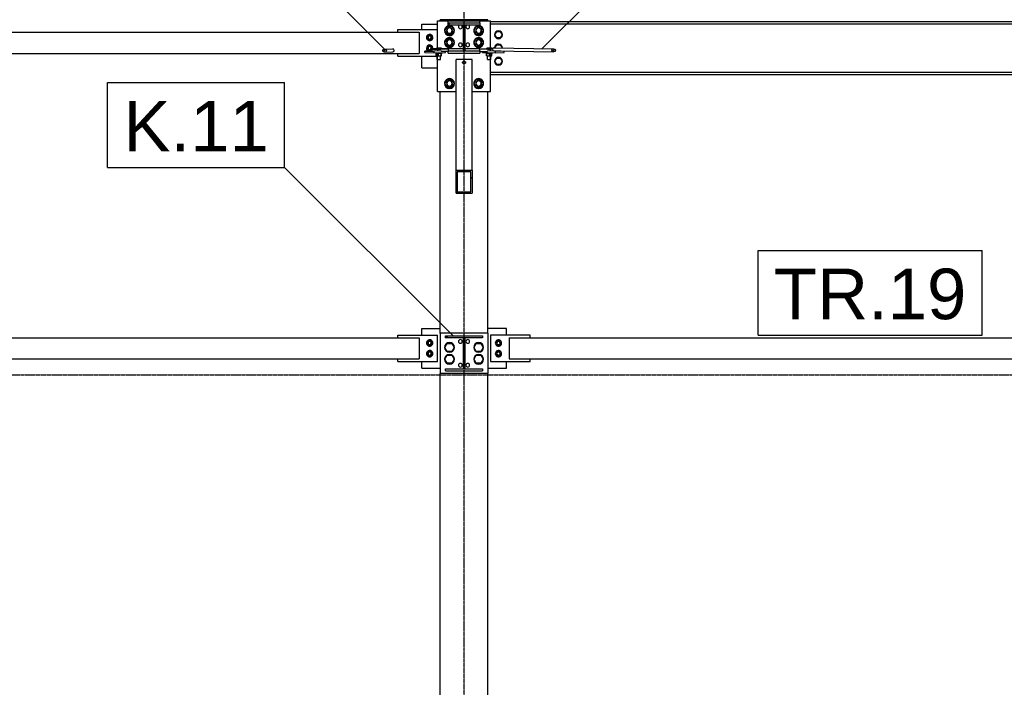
# Model space of a CAD drawing. Header units: millimetres. Extents: x -19654 to 22346, y -14260 to 15440.
# Tile 5 of 22: x -12050 to -8332, y 1970 to 4492. Entities that reach past the tile are written whole.
import ezdxf

# ---------------------------------------------------------------- set-up
doc = ezdxf.new("R2010")
doc.units = ezdxf.units.MM
doc.linetypes.add('DXK_LINE_DOT3', pattern=[5.9187, 2.979, -0.9799, 0.9799, -0.9799])
for name, color, linetype in [('TS_INNE_OBIEKTY', 7, 'Continuous'), ('TS_LINIE_WIDOCZNE', 7, 'Continuous'), ('TS_OPISY', 7, 'Continuous'), ('TS_OPISY_LINIE', 7, 'Continuous'), ('TS_OPISY_RAMKA', 7, 'Continuous'), ('TS_WYPELNIENIE', 7, 'Continuous')]:
    doc.layers.add(name, color=color, linetype=linetype)
doc.styles.add('Arial', font='ARIAL.TTF', dxfattribs={"height": 0.2})

# ---------------------------------------------------------------- blocks, each defined once
blk = doc.blocks.new('Bolt-305655477-2335 - 1303')
at = {"layer": 'TS_INNE_OBIEKTY', "color": 1, "linetype": 'Continuous'}
for p, q in [((-10478.6, 4365.6), (-10478.6, 4367)), ((-10478.6, 4365.6), (-10477.8, 4365.5)), ((-10477.8, 4365.5), (-10474.1, 4365.4)), ((-10476.9, 4355.5), (-10476.9, 4365.5)), ((-10476.9, 4355.5), (-10468.2, 4355.4)), ((-10476.3, 4384), (-10475, 4384.2)), ((-10476.3, 4380.3), (-10476.3, 4384)), ((-10468.1, 4383.9), (-10476.3, 4384)), ((-10475, 4384.2), (-10465.4, 4384.2)), ((-10474.1, 4365.4), (-10468.3, 4365.4)), ((-10472.8, 4341.6), (-10472.7, 4355.5)), ((-10468.3, 4365.4), (-10462.2, 4365.4)), ((-10468.2, 4355.4), (-10468.2, 4365.4)), ((-10468.2, 4355.4), (-10458.1, 4355.5)), ((-10458.5, 4384), (-10468.1, 4383.9)), ((-10468.1, 4380.2), (-10468.1, 4383.9)), ((-10465.4, 4384.2), (-10457.1, 4384.1)), ((-10462.2, 4365.4), (-10457.2, 4365.4)), ((-10460.9, 4341.6), (-10460.8, 4355.4)), ((-10457.1, 4384.1), (-10458.5, 4384)), ((-10458.5, 4380.2), (-10458.5, 4384)), ((-10458.1, 4355.5), (-10458, 4365.4)), ((-10458.1, 4355.5), (-10456.6, 4355.6)), ((-10457.2, 4365.4), (-10454.9, 4365.5)), ((-10457.1, 4380.4), (-10457.1, 4384.1)), ((-10456.6, 4355.6), (-10456.6, 4365.5)), ((-10454.9, 4365.5), (-10454.8, 4367.6)), ((-10472.8, 4341.6), (-10472.3, 4341.6)), ((-10472.3, 4341.6), (-10470.5, 4341.5)), ((-10470.5, 4341.5), (-10467.6, 4341.5)), ((-10467.6, 4341.5), (-10464.5, 4341.5)), ((-10464.5, 4341.5), (-10462, 4341.5)), ((-10462, 4341.5), (-10460.9, 4341.6))]:
    blk.add_line(p, q, dxfattribs=at)
blk = doc.blocks.new('GridLine-305655477-2470 - 1303')
at = {"layer": 'TS_INNE_OBIEKTY', "color": 4, "linetype": 'DXK_LINE_DOT3'}
blk.add_line((-16331.7, 3150), (18196.3, 3150), dxfattribs=at)
blk = doc.blocks.new('Part-305655477-2303 - 1303')
at = {"layer": 'TS_LINIE_WIDOCZNE', "color": 1, "linetype": 'Continuous'}
for p, q in [((-10311.7, 4381.5), (-10263.7, 4381.5)), ((-10311.7, 4379.9), (-10311.7, 4381.5)), ((-10271.7, 4379.9), (-10311.7, 4379.9)), ((-10311.7, 4371.9), (-10283.5, 4371.9)), ((-10264.2, 4380), (-10271.7, 4379.9)), ((-10271.7, 4373.7), (-10271.7, 4379.9))]:
    blk.add_line(p, q, dxfattribs=at)
blk = doc.blocks.new('Part-305655477-1545 - 1303')
at = {"layer": 'TS_WYPELNIENIE', "linetype": 'Continuous'}
h = blk.add_hatch(dxfattribs=at)
h.set_pattern_fill('', color=256, scale=70, style=0, pattern_type=0)
h.set_pattern_definition([(45, (-10441.7, 3289.5), (-157.15, 157.15), [])])
h.paths.add_polyline_path([(-10441.7, 3298), (-10441.7, 3289.5), (-10374.4, 3289.5), (-10374.4, 3173.5), (-10441.7, 3173.5), (-10441.7, 3165), (-10301.7, 3165), (-10301.7, 3173.5), (-10368.9, 3173.5), (-10368.9, 3289.5), (-10301.7, 3289.5), (-10301.7, 3298)])
at = {"layer": 'TS_INNE_OBIEKTY', "color": 1, "linetype": 'Continuous'}
for p, q in [((-10441.7, 3298), (-10301.7, 3298)), ((-10441.7, 3289.5), (-10441.7, 3298)), ((-10374.4, 3289.5), (-10441.7, 3289.5)), ((-10374.4, 3173.5), (-10374.4, 3289.5)), ((-10301.7, 3289.5), (-10368.9, 3289.5)), ((-10368.9, 3289.5), (-10368.9, 3173.5)), ((-10301.7, 3298), (-10301.7, 3289.5)), ((-10441.7, 3165), (-10441.7, 3173.5)), ((-10441.7, 3173.5), (-10374.4, 3173.5)), ((-10441.7, 3165), (-10301.7, 3165)), ((-10368.9, 3173.5), (-10301.7, 3173.5)), ((-10301.7, 3173.5), (-10301.7, 3165))]:
    blk.add_line(p, q, dxfattribs=at)
blk = doc.blocks.new('Part-305655477-1474 - 1303')
at = {"layer": 'TS_LINIE_WIDOCZNE', "color": 1, "linetype": 'Continuous'}
for p, q in [((-10461.7, 3308), (-10461.7, 4220.5)), ((-10281.7, 3308), (-10281.7, 4220.5)), ((-10461.7, -350), (-10461.7, 3155)), ((-10281.7, -350), (-10281.7, 3155))]:
    blk.add_line(p, q, dxfattribs=at)
blk = doc.blocks.new('Part-305655477-1603 - 1303')
at = {"layer": 'TS_LINIE_WIDOCZNE', "color": 1, "linetype": 'Continuous'}
for p, q in [((-10201.7, 3290.5), (-10201.7, 3210.5)), ((-10201.7, 3290.5), (-5881.7, 3290.5)), ((-10201.7, 3210.5), (-5881.7, 3210.5))]:
    blk.add_line(p, q, dxfattribs=at)
blk = doc.blocks.new('Bolt-305655477-1837 - 1303')
at = {"layer": 'TS_INNE_OBIEKTY', "color": 1, "linetype": 'Continuous'}
for centre, start, end in [((-10385.7, 3186.5), 0, 180), ((-10385.7, 3186.5), 0, 180), ((-10385.7, 3186.5), 180, 0), ((-10385.7, 3186.5), 180, 0), ((-10357.7, 3186.5), 0, 180), ((-10357.7, 3186.5), 0, 180), ((-10357.7, 3186.5), 180, 0), ((-10357.7, 3186.5), 180, 0)]:
    blk.add_arc(centre, 7, start, end, dxfattribs=at)
blk = doc.blocks.new('Part-305655477-1830 - 1303')
at = {"layer": 'TS_LINIE_WIDOCZNE', "color": 1, "linetype": 'Continuous'}
for p, q in [((-10461.7, 4491.7), (-10281.7, 4491.7)), ((-10461.7, 4487.5), (-10461.7, 4491.7)), ((-10281.7, 4491.7), (-10281.7, 4491.4)), ((-10461.7, 4161.7), (-10461.7, 4220.5))]:
    blk.add_line(p, q, dxfattribs=at)
blk = doc.blocks.new('Part-305655477-1647 - 1303')
at = {"layer": 'TS_WYPELNIENIE', "linetype": 'Continuous'}
h = blk.add_hatch(dxfattribs=at)
h.set_pattern_fill('', color=256, scale=70, style=0, pattern_type=0)
h.set_pattern_definition([(45, (-10401.7, 3836.3), (-157.15, 157.15), [])])
h.paths.add_polyline_path([(-10401.7, 3923.2), (-10401.7, 3836.3), (-10341.7, 3836.3), (-10341.7, 3923.2)])
h.paths.add_polyline_path([(-10345.7, 3842.1), (-10397.7, 3842.1), (-10397.7, 3917.4), (-10345.7, 3917.4)])
at = {"layer": 'TS_INNE_OBIEKTY', "color": 1, "linetype": 'Continuous'}
for p, q in [((-10401.7, 3836.3), (-10401.7, 3923.2)), ((-10401.7, 3923.2), (-10341.7, 3923.2)), ((-10397.7, 3917.4), (-10397.7, 3842.1)), ((-10345.7, 3917.4), (-10397.7, 3917.4)), ((-10345.7, 3842.1), (-10345.7, 3917.4)), ((-10341.7, 3923.2), (-10341.7, 3836.3)), ((-10401.7, 3836.3), (-10341.7, 3836.3)), ((-10397.7, 3842.1), (-10345.7, 3842.1))]:
    blk.add_line(p, q, dxfattribs=at)
at = {"layer": 'TS_LINIE_WIDOCZNE', "color": 1, "linetype": 'Continuous'}
for p, q in [((-10401.7, 3923.2), (-10401.7, 4341.2)), ((-10341.7, 4341.2), (-10401.7, 4341.2)), ((-10341.7, 3923.2), (-10341.7, 4341.2))]:
    blk.add_line(p, q, dxfattribs=at)
blk = doc.blocks.new('Part-305655477-1605 - 1303')
at = {"layer": 'TS_LINIE_WIDOCZNE', "color": 1, "linetype": 'Continuous'}
for p, q in [((-10271.7, 4484.7), (-7011.2, 4484.7)), ((-10271.7, 4476.2), (-5811.7, 4476.2)), ((-10271.7, 4293.2), (-5811.7, 4293.2)), ((-10271.7, 4284.7), (-5811.7, 4284.7))]:
    blk.add_line(p, q, dxfattribs=at)
blk = doc.blocks.new('Part-305655477-1544 - 1303')
at = {"layer": 'TS_WYPELNIENIE', "linetype": 'Continuous'}
h = blk.add_hatch(dxfattribs=at)
h.set_pattern_fill('', color=256, scale=70, style=0, pattern_type=0)
h.set_pattern_definition([(45, (-10431.7, 4471.51), (-157.15, 157.15), [])])
h.paths.add_polyline_path([(-10431.7, 4479.5), (-10431.7, 4471.5), (-10374.2, 4471.5), (-10374.2, 4373.5), (-10431.7, 4373.5), (-10431.7, 4365.5), (-10311.7, 4365.5), (-10311.7, 4373.5), (-10369.2, 4373.5), (-10369.2, 4471.5), (-10311.7, 4471.5), (-10311.7, 4479.5)])
at = {"layer": 'TS_INNE_OBIEKTY', "color": 1, "linetype": 'Continuous'}
for p, q in [((-10431.7, 4479.5), (-10311.7, 4479.5)), ((-10431.7, 4471.5), (-10431.7, 4479.5)), ((-10374.2, 4471.5), (-10431.7, 4471.5)), ((-10374.2, 4373.5), (-10374.2, 4471.5)), ((-10311.7, 4471.5), (-10369.2, 4471.5)), ((-10369.2, 4471.5), (-10369.2, 4373.5)), ((-10311.7, 4479.5), (-10311.7, 4471.5)), ((-10431.7, 4365.5), (-10431.7, 4373.5)), ((-10431.7, 4373.5), (-10374.2, 4373.5)), ((-10431.7, 4365.5), (-10311.7, 4365.5)), ((-10369.2, 4373.5), (-10311.7, 4373.5)), ((-10311.7, 4373.5), (-10311.7, 4365.5))]:
    blk.add_line(p, q, dxfattribs=at)
at = {"layer": 'TS_LINIE_WIDOCZNE', "color": 1, "linetype": 'Continuous'}
for p, q in [((-10431.7, 4479.5), (-10431.7, 4487.5)), ((-10431.7, 4487.5), (-10311.7, 4487.5)), ((-10311.7, 4479.5), (-10311.7, 4487.5)), ((-10374.2, 4381.5), (-10431.7, 4381.5)), ((-10431.7, 4381.5), (-10431.7, 4373.5)), ((-10311.7, 4381.5), (-10369.2, 4381.5)), ((-10311.7, 4373.5), (-10311.7, 4381.5))]:
    blk.add_line(p, q, dxfattribs=at)
blk = doc.blocks.new('Part-305655477-1604 - 1303')
at = {"layer": 'TS_LINIE_WIDOCZNE', "color": 1, "linetype": 'Continuous'}
for p, q in [((-14158.7, 3290.5), (-14158.7, 3210.5)), ((-14158.7, 3290.5), (-10541.7, 3290.5)), ((-10541.7, 3290.5), (-10541.7, 3210.5)), ((-14158.7, 3210.5), (-10541.7, 3210.5))]:
    blk.add_line(p, q, dxfattribs=at)
blk = doc.blocks.new('Part-305655477-1606 - 1303')
at = {"layer": 'TS_LINIE_WIDOCZNE', "color": 1, "linetype": 'Continuous'}
for p, q in [((-14158.7, 4386.3), (-14158.7, 4444.2)), ((-14158.7, 4444.2), (-10541.7, 4444.2)), ((-10541.7, 4444.2), (-10541.7, 4364.2)), ((-14158.7, 4364.2), (-14158.7, 4374.3)), ((-14158.7, 4364.2), (-10541.7, 4364.2))]:
    blk.add_line(p, q, dxfattribs=at)
blk = doc.blocks.new('Part-305655477-2355 - 1303')
at = {"layer": 'TS_LINIE_WIDOCZNE', "color": 1, "linetype": 'Continuous'}
for p, q in [((-10301.6, 4367.9), (-10301.6, 4371.9)), ((-10301.6, 4367.9), (-10252.5, 4367.1)), ((-10252.5, 4373.1), (-10283.5, 4373.6)), ((-10233.5, 4373.4), (-10252.5, 4373.1)), ((-10252.5, 4367.1), (-10252.5, 4373.1)), ((-10252.5, 4367.1), (-10219.8, 4367.7)), ((-10219.8, 4367.7), (-10219.9, 4373.2))]:
    blk.add_line(p, q, dxfattribs=at)
blk = doc.blocks.new('Bolt-305655477-1836 - 1303')
at = {"layer": 'TS_INNE_OBIEKTY', "color": 1, "linetype": 'Continuous'}
for centre, start, end in [((-10385.7, 3276.5), 0, 180), ((-10385.7, 3276.5), 0, 180), ((-10385.7, 3276.5), 180, 0), ((-10385.7, 3276.5), 180, 0), ((-10357.7, 3276.5), 0, 180), ((-10357.7, 3276.5), 0, 180), ((-10357.7, 3276.5), 180, 0), ((-10357.7, 3276.5), 180, 0)]:
    blk.add_arc(centre, 7, start, end, dxfattribs=at)
blk = doc.blocks.new('Part-305655477-1711 - 1303')
at = {"layer": 'TS_WYPELNIENIE', "linetype": 'Continuous'}
h = blk.add_hatch(dxfattribs=at)
h.set_pattern_fill('', color=256, scale=70, style=0, pattern_type=0)
h.set_pattern_definition([(45, (-10038.36, 4371.94), (-157.15, 157.15), [])])
h.paths.add_polyline_path([(-10040.6, 4376.2), (-10038.4, 4371.9), (-10033.1, 4370.2), (-10028, 4372), (-10025.9, 4376.2), (-10028.1, 4380.5), (-10033.3, 4382.2), (-10038.5, 4380.4)])
at = {"layer": 'TS_INNE_OBIEKTY', "color": 1, "linetype": 'Continuous'}
for p, q in [((-10040.6, 4376.2), (-10038.5, 4380.4)), ((-10038.4, 4371.9), (-10040.6, 4376.2)), ((-10038.5, 4380.4), (-10033.3, 4382.2)), ((-10033.1, 4370.2), (-10038.4, 4371.9)), ((-10033.3, 4382.2), (-10028.1, 4380.5)), ((-10028, 4372), (-10033.1, 4370.2)), ((-10028.1, 4380.5), (-10025.9, 4376.2)), ((-10025.9, 4376.2), (-10028, 4372))]:
    blk.add_line(p, q, dxfattribs=at)
at = {"layer": 'TS_LINIE_WIDOCZNE', "color": 1, "linetype": 'Continuous'}
for p, q in [((-10262.8, 4384), (-10264.2, 4379.8)), ((-10264.2, 4379.8), (-10262.8, 4375.5)), ((-10259.4, 4385.8), (-10262.8, 4384)), ((-10262.8, 4375.5), (-10259.3, 4373.8)), ((-10259.4, 4385.8), (-10033.3, 4382.2)), ((-10259.3, 4373.8), (-10033.1, 4370.2))]:
    blk.add_line(p, q, dxfattribs=at)
blk = doc.blocks.new('Part-305655477-1712 - 1303')
at = {"layer": 'TS_WYPELNIENIE', "linetype": 'Continuous'}
h = blk.add_hatch(dxfattribs=at)
h.set_pattern_fill('', color=256, scale=70, style=0, pattern_type=0)
h.set_pattern_definition([(45, (-10676.64, 4370.66), (-157.15, 157.15), [])])
h.paths.add_polyline_path([(-10678.6, 4374.9), (-10676.6, 4370.7), (-10671.7, 4368.9), (-10666.8, 4370.6), (-10664.7, 4374.9), (-10666.7, 4379.1), (-10671.6, 4380.9), (-10676.5, 4379.1)])
at = {"layer": 'TS_INNE_OBIEKTY', "color": 1, "linetype": 'Continuous'}
for p, q in [((-10678.6, 4374.9), (-10676.5, 4379.1)), ((-10676.6, 4370.7), (-10678.6, 4374.9)), ((-10671.7, 4368.9), (-10676.6, 4370.7)), ((-10676.5, 4379.1), (-10671.6, 4380.9)), ((-10666.8, 4370.6), (-10671.7, 4368.9)), ((-10671.6, 4380.9), (-10666.7, 4379.1)), ((-10664.7, 4374.9), (-10666.8, 4370.6)), ((-10666.7, 4379.1), (-10664.7, 4374.9))]:
    blk.add_line(p, q, dxfattribs=at)
at = {"layer": 'TS_LINIE_WIDOCZNE', "color": 1, "linetype": 'Continuous'}
for p, q in [((-10671.7, 4368.9), (-10641, 4369.7)), ((-10671.6, 4380.9), (-10640.9, 4381.7)), ((-10641, 4369.7), (-10637.3, 4371.4)), ((-10637.3, 4379.9), (-10640.9, 4381.7)), ((-10635.8, 4375.6), (-10637.3, 4379.9)), ((-10637.3, 4371.4), (-10635.8, 4375.6))]:
    blk.add_line(p, q, dxfattribs=at)
blk = doc.blocks.new('Bolt-305655477-1838 - 1303')
at = {"layer": 'TS_INNE_OBIEKTY', "color": 1, "linetype": 'Continuous'}
for p, q in [((-10444, 3254), (-10435.4, 3269)), ((-10435.4, 3239), (-10444, 3254)), ((-10435.4, 3269), (-10418, 3269)), ((-10418, 3239), (-10435.4, 3239)), ((-10418, 3269), (-10409.4, 3254)), ((-10409.4, 3254), (-10418, 3239)), ((-10334, 3254), (-10325.4, 3269)), ((-10325.4, 3239), (-10334, 3254)), ((-10325.4, 3269), (-10308, 3269)), ((-10308, 3239), (-10325.4, 3239)), ((-10308, 3269), (-10299.4, 3254)), ((-10299.4, 3254), (-10308, 3239)), ((-10444, 3209), (-10435.4, 3224)), ((-10435.4, 3194), (-10444, 3209)), ((-10435.4, 3224), (-10418, 3224)), ((-10418, 3224), (-10409.4, 3209)), ((-10409.4, 3209), (-10418, 3194)), ((-10334, 3209), (-10325.4, 3224)), ((-10325.4, 3194), (-10334, 3209)), ((-10325.4, 3224), (-10308, 3224)), ((-10308, 3224), (-10299.4, 3209)), ((-10299.4, 3209), (-10308, 3194)), ((-10418, 3194), (-10435.4, 3194)), ((-10308, 3194), (-10325.4, 3194))]:
    blk.add_line(p, q, dxfattribs=at)
for centre, start, end in [((-10426.7, 3254), 360, 180), ((-10316.7, 3254), 0, 180), ((-10426.7, 3254), 180, 360), ((-10316.7, 3254), 180, 0), ((-10426.7, 3209), 0, 180), ((-10426.7, 3209), 180, 0), ((-10316.7, 3209), 0, 180), ((-10316.7, 3209), 180, 0)]:
    blk.add_arc(centre, 18.5, start, end, dxfattribs=at)
blk = doc.blocks.new('Bolt-305655477-1842 - 1303')
at = {"layer": 'TS_INNE_OBIEKTY', "color": 1, "linetype": 'Continuous'}
for centre, start, end in [((-10385.7, 4396.5), 0, 180), ((-10385.7, 4396.5), 0, 180), ((-10385.7, 4396.5), 180, 0), ((-10385.7, 4396.5), 180, 0), ((-10357.7, 4396.5), 0, 180), ((-10357.7, 4396.5), 0, 180), ((-10357.7, 4396.5), 180, 0), ((-10357.7, 4396.5), 180, 0)]:
    blk.add_arc(centre, 7, start, end, dxfattribs=at)
blk = doc.blocks.new('Bolt-305655477-1846 - 1303')
at = {"layer": 'TS_INNE_OBIEKTY', "color": 1, "linetype": 'Continuous'}
for p, q in [((-10393.7, 4490.9), (-10393.3, 4491)), ((-10393.7, 4490.9), (-10393.3, 4491)), ((-10393.3, 4490.9), (-10393.7, 4490.9)), ((-10393.3, 4490.9), (-10393.7, 4490.9)), ((-10393.3, 4488.4), (-10393.7, 4488.5)), ((-10393.7, 4488.5), (-10393.3, 4488.5)), ((-10393.3, 4488.4), (-10393.7, 4488.5)), ((-10393.7, 4488.5), (-10393.3, 4488.5)), ((-10393.3, 4491), (-10392.4, 4491)), ((-10393.3, 4491), (-10392.4, 4491)), ((-10392.4, 4490.8), (-10393.3, 4490.9)), ((-10392.4, 4490.8), (-10393.3, 4490.9)), ((-10393.3, 4488.5), (-10392.4, 4488.5)), ((-10393.3, 4488.5), (-10392.4, 4488.5)), ((-10392.4, 4488.4), (-10393.3, 4488.4)), ((-10392.4, 4488.4), (-10393.3, 4488.4)), ((-10392.4, 4491), (-10390.8, 4491)), ((-10390.8, 4490.8), (-10392.4, 4490.8)), ((-10392.4, 4488.5), (-10390.8, 4488.6)), ((-10390.8, 4488.3), (-10392.4, 4488.4)), ((-10390.8, 4491), (-10388.9, 4491.1)), ((-10388.9, 4490.8), (-10390.8, 4490.8)), ((-10390.8, 4488.6), (-10388.9, 4488.6)), ((-10388.9, 4488.3), (-10390.8, 4488.3)), ((-10388.9, 4491.1), (-10386.7, 4491.1)), ((-10386.7, 4490.8), (-10388.9, 4490.8)), ((-10388.9, 4488.6), (-10386.7, 4488.6)), ((-10386.7, 4488.3), (-10388.9, 4488.3)), ((-10386.7, 4491.1), (-10384.5, 4491.1)), ((-10384.5, 4490.8), (-10386.7, 4490.8)), ((-10386.7, 4488.6), (-10384.5, 4488.6)), ((-10384.5, 4488.3), (-10386.7, 4488.3)), ((-10384.5, 4491.1), (-10382.6, 4491)), ((-10382.6, 4490.8), (-10384.5, 4490.8)), ((-10384.5, 4488.6), (-10382.6, 4488.6)), ((-10382.6, 4488.3), (-10384.5, 4488.3)), ((-10382.6, 4491), (-10381, 4491)), ((-10381, 4490.8), (-10382.6, 4490.8)), ((-10382.6, 4488.6), (-10381, 4488.5)), ((-10381, 4488.4), (-10382.6, 4488.3)), ((-10381, 4491), (-10380, 4491)), ((-10381, 4491), (-10380, 4491)), ((-10380, 4490.9), (-10381, 4490.8)), ((-10380, 4490.9), (-10381, 4490.8)), ((-10381, 4488.5), (-10380, 4488.5)), ((-10381, 4488.5), (-10380, 4488.5)), ((-10380, 4488.4), (-10381, 4488.4)), ((-10380, 4488.4), (-10381, 4488.4)), ((-10380, 4491), (-10379.7, 4490.9)), ((-10380, 4491), (-10379.7, 4490.9)), ((-10379.7, 4490.9), (-10380, 4490.9)), ((-10379.7, 4490.9), (-10380, 4490.9)), ((-10380, 4488.5), (-10379.7, 4488.5)), ((-10379.7, 4488.5), (-10380, 4488.4)), ((-10380, 4488.5), (-10379.7, 4488.5)), ((-10379.7, 4488.5), (-10380, 4488.4)), ((-10363.7, 4490.9), (-10363.3, 4491)), ((-10363.7, 4490.9), (-10363.3, 4491)), ((-10363.3, 4490.9), (-10363.7, 4490.9)), ((-10363.3, 4490.9), (-10363.7, 4490.9)), ((-10363.3, 4488.4), (-10363.7, 4488.5)), ((-10363.7, 4488.5), (-10363.3, 4488.5)), ((-10363.3, 4488.4), (-10363.7, 4488.5)), ((-10363.7, 4488.5), (-10363.3, 4488.5)), ((-10363.3, 4491), (-10362.4, 4491)), ((-10363.3, 4491), (-10362.4, 4491)), ((-10362.4, 4490.8), (-10363.3, 4490.9)), ((-10362.4, 4490.8), (-10363.3, 4490.9)), ((-10363.3, 4488.5), (-10362.4, 4488.5)), ((-10363.3, 4488.5), (-10362.4, 4488.5)), ((-10362.4, 4488.4), (-10363.3, 4488.4)), ((-10362.4, 4488.4), (-10363.3, 4488.4)), ((-10362.4, 4491), (-10360.8, 4491)), ((-10360.8, 4490.8), (-10362.4, 4490.8)), ((-10362.4, 4488.5), (-10360.8, 4488.6)), ((-10360.8, 4488.3), (-10362.4, 4488.4)), ((-10360.8, 4491), (-10358.9, 4491.1)), ((-10358.9, 4490.8), (-10360.8, 4490.8)), ((-10360.8, 4488.6), (-10358.9, 4488.6)), ((-10358.9, 4488.3), (-10360.8, 4488.3)), ((-10358.9, 4491.1), (-10356.7, 4491.1)), ((-10356.7, 4490.8), (-10358.9, 4490.8)), ((-10358.9, 4488.6), (-10356.7, 4488.6)), ((-10356.7, 4488.3), (-10358.9, 4488.3)), ((-10356.7, 4491.1), (-10354.5, 4491.1)), ((-10354.5, 4490.8), (-10356.7, 4490.8)), ((-10356.7, 4488.6), (-10354.5, 4488.6)), ((-10354.5, 4488.3), (-10356.7, 4488.3)), ((-10354.5, 4491.1), (-10352.6, 4491)), ((-10352.6, 4490.8), (-10354.5, 4490.8)), ((-10354.5, 4488.6), (-10352.6, 4488.6)), ((-10352.6, 4488.3), (-10354.5, 4488.3)), ((-10352.6, 4491), (-10351, 4491)), ((-10351, 4490.8), (-10352.6, 4490.8)), ((-10352.6, 4488.6), (-10351, 4488.5)), ((-10351, 4488.4), (-10352.6, 4488.3)), ((-10351, 4491), (-10350, 4491)), ((-10351, 4491), (-10350, 4491)), ((-10350, 4490.9), (-10351, 4490.8)), ((-10350, 4490.9), (-10351, 4490.8)), ((-10351, 4488.5), (-10350, 4488.5)), ((-10351, 4488.5), (-10350, 4488.5)), ((-10350, 4488.4), (-10351, 4488.4)), ((-10350, 4488.4), (-10351, 4488.4)), ((-10350, 4491), (-10349.7, 4490.9)), ((-10350, 4491), (-10349.7, 4490.9)), ((-10349.7, 4490.9), (-10350, 4490.9)), ((-10349.7, 4490.9), (-10350, 4490.9)), ((-10350, 4488.5), (-10349.7, 4488.5)), ((-10349.7, 4488.5), (-10350, 4488.4)), ((-10350, 4488.5), (-10349.7, 4488.5)), ((-10349.7, 4488.5), (-10350, 4488.4))]:
    blk.add_line(p, q, dxfattribs=at)
blk = doc.blocks.new('Part-305655477-1840 - 1303')
at = {"layer": 'TS_LINIE_WIDOCZNE', "color": 1, "linetype": 'Continuous'}
for p, q in [((-10471.7, 4487.5), (-10271.7, 4487.5)), ((-10471.7, 4381.5), (-10471.7, 4487.5)), ((-10271.7, 4381.5), (-10271.7, 4487.5)), ((-10471.7, 4220.5), (-10471.7, 4367.2)), ((-10271.7, 4220.5), (-10271.7, 4367.4)), ((-10471.7, 4220.5), (-10401.7, 4220.5)), ((-10341.7, 4220.5), (-10271.7, 4220.5))]:
    blk.add_line(p, q, dxfattribs=at)
blk = doc.blocks.new('Part-305655477-1835 - 1303')
at = {"layer": 'TS_LINIE_WIDOCZNE', "color": 1, "linetype": 'Continuous'}
for p, q in [((-10281.7, 3308), (-10461.7, 3308)), ((-10461.7, 3308), (-10461.7, 3155)), ((-10281.7, 3308), (-10281.7, 3155)), ((-10281.7, 3155), (-10461.7, 3155))]:
    blk.add_line(p, q, dxfattribs=at)
blk = doc.blocks.new('Bolt-305655477-1841 - 1303')
at = {"layer": 'TS_INNE_OBIEKTY', "color": 1, "linetype": 'Continuous'}
for centre, start, end in [((-10385.7, 4464.5), 0, 180), ((-10385.7, 4464.5), 0, 180), ((-10385.7, 4464.5), 180, 0), ((-10385.7, 4464.5), 180, 0), ((-10357.7, 4464.5), 0, 180), ((-10357.7, 4464.5), 0, 180), ((-10357.7, 4464.5), 180, 0), ((-10357.7, 4464.5), 180, 0)]:
    blk.add_arc(centre, 7, start, end, dxfattribs=at)
blk = doc.blocks.new('Bolt-305655477-1843 - 1303')
at = {"layer": 'TS_INNE_OBIEKTY', "color": 1, "linetype": 'Continuous'}
for p, q in [((-10444, 4450.5), (-10435.4, 4465.5)), ((-10435.4, 4465.5), (-10418, 4465.5)), ((-10418, 4465.5), (-10409.4, 4450.5)), ((-10334, 4450.5), (-10325.4, 4465.5)), ((-10325.4, 4465.5), (-10308, 4465.5)), ((-10308, 4465.5), (-10299.4, 4450.5)), ((-10435.4, 4435.5), (-10444, 4450.5)), ((-10418, 4435.5), (-10435.4, 4435.5)), ((-10409.4, 4450.5), (-10418, 4435.5)), ((-10325.4, 4435.5), (-10334, 4450.5)), ((-10308, 4435.5), (-10325.4, 4435.5)), ((-10299.4, 4450.5), (-10308, 4435.5)), ((-10444, 4405.5), (-10435.4, 4420.5)), ((-10435.4, 4390.5), (-10444, 4405.5)), ((-10435.4, 4420.5), (-10418, 4420.5)), ((-10418, 4390.5), (-10435.4, 4390.5)), ((-10418, 4420.5), (-10409.4, 4405.5)), ((-10409.4, 4405.5), (-10418, 4390.5)), ((-10334, 4405.5), (-10325.4, 4420.5)), ((-10325.4, 4390.5), (-10334, 4405.5)), ((-10325.4, 4420.5), (-10308, 4420.5)), ((-10308, 4390.5), (-10325.4, 4390.5)), ((-10308, 4420.5), (-10299.4, 4405.5)), ((-10299.4, 4405.5), (-10308, 4390.5)), ((-10444, 4250.5), (-10435.4, 4265.5)), ((-10435.4, 4235.5), (-10444, 4250.5)), ((-10435.4, 4265.5), (-10418, 4265.5)), ((-10418, 4265.5), (-10409.4, 4250.5)), ((-10409.4, 4250.5), (-10418, 4235.5)), ((-10334, 4250.5), (-10325.4, 4265.5)), ((-10325.4, 4235.5), (-10334, 4250.5)), ((-10325.4, 4265.5), (-10308, 4265.5)), ((-10308, 4265.5), (-10299.4, 4250.5)), ((-10299.4, 4250.5), (-10308, 4235.5)), ((-10418, 4235.5), (-10435.4, 4235.5)), ((-10308, 4235.5), (-10325.4, 4235.5))]:
    blk.add_line(p, q, dxfattribs=at)
for centre, radius, start, end in [((-10426.7, 4450.5), 18.5, 0, 180), ((-10426.7, 4450.5), 18.5, 330, 150), ((-10316.7, 4450.5), 18.5, 0, 180), ((-10316.7, 4450.5), 18.5, 330, 150), ((-10426.7, 4450.5), 18.5, 150, 330), ((-10426.7, 4450.5), 18.5, 180, 0), ((-10426.7, 4450.5), 11, 108, 288), ((-10426.7, 4450.5), 10, 0, 180), ((-10426.7, 4450.5), 10, 180, 0), ((-10426.7, 4450.5), 11, 288, 108), ((-10316.7, 4450.5), 18.5, 150, 330), ((-10316.7, 4450.5), 18.5, 180, 0), ((-10316.7, 4450.5), 11, 108, 288), ((-10316.7, 4450.5), 10, 0, 180), ((-10316.7, 4450.5), 10, 180, 0), ((-10316.7, 4450.5), 11, 288, 108), ((-10426.7, 4405.5), 18.5, 0, 180), ((-10426.7, 4405.5), 18.5, 150, 330), ((-10426.7, 4405.5), 18.5, 180, 0), ((-10426.7, 4405.5), 18.5, 330, 150), ((-10426.7, 4405.5), 11, 108, 288), ((-10426.7, 4405.5), 10, 0, 180), ((-10426.7, 4405.5), 10, 180, 0), ((-10426.7, 4405.5), 11, 288, 108), ((-10316.7, 4405.5), 18.5, 0, 180), ((-10316.7, 4405.5), 18.5, 150, 330), ((-10316.7, 4405.5), 18.5, 180, 0), ((-10316.7, 4405.5), 18.5, 330, 150), ((-10316.7, 4405.5), 11, 108, 288), ((-10316.7, 4405.5), 10, 0, 180), ((-10316.7, 4405.5), 10, 180, 0), ((-10316.7, 4405.5), 11, 288, 108), ((-10426.7, 4250.5), 18.5, 0, 180), ((-10426.7, 4250.5), 18.5, 150, 330), ((-10426.7, 4250.5), 18.5, 180, 0), ((-10426.7, 4250.5), 18.5, 330, 150), ((-10426.7, 4250.5), 11, 108, 288), ((-10426.7, 4250.5), 10, 0, 180), ((-10426.7, 4250.5), 10, 180, 0), ((-10426.7, 4250.5), 11, 288, 108), ((-10316.7, 4250.5), 18.5, 0, 180), ((-10316.7, 4250.5), 18.5, 150, 330), ((-10316.7, 4250.5), 18.5, 180, 0), ((-10316.7, 4250.5), 18.5, 330, 150), ((-10316.7, 4250.5), 11, 108, 288), ((-10316.7, 4250.5), 10, 0, 180), ((-10316.7, 4250.5), 10, 180, 0), ((-10316.7, 4250.5), 11, 288, 108)]:
    blk.add_arc(centre, radius, start, end, dxfattribs=at)
blk = doc.blocks.new('Part-305655477-1845 - 1303')
at = {"layer": 'TS_LINIE_WIDOCZNE', "color": 1, "linetype": 'Continuous'}
for p, q in [((-10461.7, 4488), (-10461.7, 4491.4)), ((-10281.7, 4491.4), (-10461.7, 4491.4)), ((-10281.7, 4488), (-10461.7, 4488)), ((-10461.7, 4488), (-10461.7, 4487.5)), ((-10281.7, 4488), (-10281.7, 4491.4)), ((-10281.7, 4487.5), (-10281.7, 4488))]:
    blk.add_line(p, q, dxfattribs=at)
blk = doc.blocks.new('Part-305655477-1856 - 1303')
at = {"layer": 'TS_LINIE_WIDOCZNE', "color": 1, "linetype": 'Continuous'}
for p, q in [((-10211.7, 3325.5), (-10281.7, 3325.5)), ((-10211.7, 3300.5), (-10211.7, 3325.5)), ((-10211.7, 3175.5), (-10211.7, 3200.5)), ((-10281.7, 3175.5), (-10211.7, 3175.5))]:
    blk.add_line(p, q, dxfattribs=at)
blk = doc.blocks.new('Part-305655477-1857 - 1303')
at = {"layer": 'TS_LINIE_WIDOCZNE', "color": 1, "linetype": 'Continuous'}
for p, q in [((-10121.7, 3300.5), (-10271.7, 3300.5)), ((-10271.7, 3300.5), (-10271.7, 3200.5)), ((-10121.7, 3290.5), (-10121.7, 3300.5)), ((-10271.7, 3200.5), (-10121.7, 3200.5)), ((-10121.7, 3200.5), (-10121.7, 3210.5))]:
    blk.add_line(p, q, dxfattribs=at)
blk = doc.blocks.new('Bolt-305655477-1858 - 1303')
at = {"layer": 'TS_INNE_OBIEKTY', "color": 1, "linetype": 'Continuous'}
for p, q in [((-10241.7, 3281.5), (-10251.2, 3276)), ((-10251.2, 3276), (-10251.2, 3265)), ((-10232.2, 3276), (-10241.7, 3281.5)), ((-10232.2, 3265), (-10232.2, 3276)), ((-10251.2, 3265), (-10241.7, 3259.5)), ((-10241.7, 3241.5), (-10251.2, 3236)), ((-10251.2, 3236), (-10251.2, 3225)), ((-10241.7, 3259.5), (-10232.2, 3265)), ((-10232.2, 3236), (-10241.7, 3241.5)), ((-10232.2, 3225), (-10232.2, 3236)), ((-10251.2, 3225), (-10241.7, 3219.5)), ((-10241.7, 3219.5), (-10232.2, 3225))]:
    blk.add_line(p, q, dxfattribs=at)
for centre, radius, start, end in [((-10241.7, 3270.5), 12, 120, 300), ((-10241.7, 3270.5), 12, 300, 120), ((-10241.7, 3270.5), 6, 120, 300), ((-10241.7, 3270.5), 6, 300, 120), ((-10241.7, 3230.5), 12, 120, 300), ((-10241.7, 3230.5), 12, 300, 120), ((-10241.7, 3230.5), 6, 120, 300), ((-10241.7, 3230.5), 6, 300, 120)]:
    blk.add_arc(centre, radius, start, end, dxfattribs=at)
blk = doc.blocks.new('Part-305655477-1860 - 1303')
at = {"layer": 'TS_LINIE_WIDOCZNE', "color": 1, "linetype": 'Continuous'}
for p, q in [((-10531.7, 3325.5), (-10461.7, 3325.5)), ((-10531.7, 3300.5), (-10531.7, 3325.5)), ((-10531.7, 3175.5), (-10531.7, 3200.5)), ((-10531.7, 3175.5), (-10461.7, 3175.5))]:
    blk.add_line(p, q, dxfattribs=at)
blk = doc.blocks.new('Part-305655477-1861 - 1303')
at = {"layer": 'TS_LINIE_WIDOCZNE', "color": 1, "linetype": 'Continuous'}
for p, q in [((-10621.7, 3290.5), (-10621.7, 3300.5)), ((-10621.7, 3300.5), (-10471.7, 3300.5)), ((-10471.7, 3200.5), (-10471.7, 3300.5)), ((-10621.7, 3200.5), (-10621.7, 3210.5)), ((-10621.7, 3200.5), (-10471.7, 3200.5))]:
    blk.add_line(p, q, dxfattribs=at)
blk = doc.blocks.new('Bolt-305655477-1862 - 1303')
at = {"layer": 'TS_INNE_OBIEKTY', "color": 1, "linetype": 'Continuous'}
for p, q in [((-10501.7, 3281.5), (-10511.2, 3276)), ((-10511.2, 3276), (-10511.2, 3265)), ((-10492.2, 3276), (-10501.7, 3281.5)), ((-10492.2, 3265), (-10492.2, 3276)), ((-10511.2, 3265), (-10501.7, 3259.5)), ((-10501.7, 3241.5), (-10511.2, 3236)), ((-10511.2, 3236), (-10511.2, 3225)), ((-10501.7, 3259.5), (-10492.2, 3265)), ((-10492.2, 3236), (-10501.7, 3241.5)), ((-10492.2, 3225), (-10492.2, 3236)), ((-10511.2, 3225), (-10501.7, 3219.5)), ((-10501.7, 3219.5), (-10492.2, 3225))]:
    blk.add_line(p, q, dxfattribs=at)
for centre, radius, start, end in [((-10501.7, 3270.5), 12, 120, 300), ((-10501.7, 3270.5), 12, 300, 120), ((-10501.7, 3270.5), 6, 120, 300), ((-10501.7, 3270.5), 6, 300, 120), ((-10501.7, 3230.5), 12, 120, 300), ((-10501.7, 3230.5), 12, 300, 120), ((-10501.7, 3230.5), 6, 120, 300), ((-10501.7, 3230.5), 6, 300, 120)]:
    blk.add_arc(centre, radius, start, end, dxfattribs=at)
blk = doc.blocks.new('Part-305655477-1864 - 1303')
at = {"layer": 'TS_LINIE_WIDOCZNE', "color": 1, "linetype": 'Continuous'}
for p, q in [((-10531.7, 4474.2), (-10471.7, 4474.2)), ((-10531.7, 4454.2), (-10531.7, 4474.2)), ((-10531.7, 4310.2), (-10531.7, 4354.2)), ((-10531.7, 4310.2), (-10471.7, 4310.2))]:
    blk.add_line(p, q, dxfattribs=at)
blk = doc.blocks.new('Part-305655477-1865 - 1303')
at = {"layer": 'TS_LINIE_WIDOCZNE', "color": 1, "linetype": 'Continuous'}
for p, q in [((-10621.7, 4444.2), (-10621.7, 4454.2)), ((-10621.7, 4454.2), (-10471.7, 4454.2)), ((-10621.7, 4354.2), (-10621.7, 4364.2)), ((-10621.7, 4354.2), (-10471.7, 4354.2))]:
    blk.add_line(p, q, dxfattribs=at)
blk = doc.blocks.new('Bolt-305655477-1866 - 1303')
at = {"layer": 'TS_INNE_OBIEKTY', "color": 1, "linetype": 'Continuous'}
for p, q in [((-10501.7, 4435.2), (-10511.2, 4429.7)), ((-10511.2, 4429.7), (-10511.2, 4418.7)), ((-10492.2, 4429.7), (-10501.7, 4435.2)), ((-10492.2, 4418.7), (-10492.2, 4429.7)), ((-10511.2, 4418.7), (-10501.7, 4413.2)), ((-10501.7, 4395.2), (-10511.2, 4389.7)), ((-10511.2, 4389.7), (-10511.2, 4378.7)), ((-10501.7, 4413.2), (-10492.2, 4418.7)), ((-10492.2, 4389.7), (-10501.7, 4395.2)), ((-10492.2, 4378.7), (-10492.2, 4389.7)), ((-10511.2, 4378.7), (-10502.8, 4373.9)), ((-10500.5, 4373.9), (-10492.2, 4378.7))]:
    blk.add_line(p, q, dxfattribs=at)
for centre, radius, start, end in [((-10501.7, 4424.2), 12, 120, 300), ((-10501.7, 4424.2), 12, 300, 120), ((-10501.7, 4424.2), 6, 120, 300), ((-10501.7, 4424.2), 6, 300, 120), ((-10501.7, 4384.2), 12, 346.3565, 241.2882), ((-10501.7, 4384.2), 6, 120, 300), ((-10501.7, 4384.2), 6, 300, 120), ((-10501.7, 4384.2), 12, 301.6688, 327.3038)]:
    blk.add_arc(centre, radius, start, end, dxfattribs=at)
blk = doc.blocks.new('Bolt-305655477-1932 - 1303')
at = {"layer": 'TS_INNE_OBIEKTY', "color": 1, "linetype": 'Continuous'}
for p, q in [((-10255.5, 4434.7), (-10248.6, 4446.7)), ((-10248.6, 4422.7), (-10255.5, 4434.7)), ((-10248.6, 4446.7), (-10234.8, 4446.7)), ((-10234.8, 4446.7), (-10227.8, 4434.7)), ((-10227.8, 4434.7), (-10234.8, 4422.7)), ((-10254.9, 4385.8), (-10248.6, 4396.7)), ((-10234.8, 4422.7), (-10248.6, 4422.7)), ((-10248.6, 4396.7), (-10234.8, 4396.7)), ((-10234.8, 4396.7), (-10228.2, 4385.3)), ((-10255.5, 4334.7), (-10248.6, 4346.7)), ((-10248.6, 4322.7), (-10255.5, 4334.7)), ((-10248.6, 4346.7), (-10234.8, 4346.7)), ((-10234.8, 4322.7), (-10248.6, 4322.7)), ((-10234.8, 4346.7), (-10227.8, 4334.7)), ((-10227.8, 4334.7), (-10234.8, 4322.7))]:
    blk.add_line(p, q, dxfattribs=at)
for centre, start, end in [((-10241.7, 4434.7), 0, 180), ((-10241.7, 4434.7), 180, 0), ((-10241.7, 4384.7), 2.33, 175.8076), ((-10241.7, 4334.7), 0, 180), ((-10241.7, 4334.7), 180, 0)]:
    blk.add_arc(centre, 15, start, end, dxfattribs=at)
blk = doc.blocks.new('Part-305655477-2334 - 1303')
at = {"layer": 'TS_LINIE_WIDOCZNE', "color": 1, "linetype": 'Continuous'}
for p, q in [((-10491.7, 4374.2), (-10519.8, 4373.4)), ((-10519.8, 4373.4), (-10485.4, 4372.8)), ((-10519.8, 4367.4), (-10519.8, 4373.4)), ((-10519.8, 4367.4), (-10485.4, 4366.8)), ((-10458.3, 4373.5), (-10485.4, 4372.8)), ((-10485.4, 4372.8), (-10485.4, 4366.8)), ((-10485.4, 4366.8), (-10441.9, 4368)), ((-10441.9, 4368), (-10441.9, 4371.9))]:
    blk.add_line(p, q, dxfattribs=at)
blk = doc.blocks.new('Bolt-305655477-2159 - 1303')
at = {"layer": 'TS_INNE_OBIEKTY', "color": 1, "linetype": 'Continuous'}
for p, q in [((-10377.7, 4330.4), (-10377.4, 4331.7)), ((-10377.4, 4329), (-10377.7, 4330.4)), ((-10377.4, 4331.7), (-10376.5, 4332.9)), ((-10376.5, 4327.8), (-10377.4, 4329)), ((-10376.5, 4332.9), (-10375.2, 4333.9)), ((-10375.2, 4326.8), (-10376.5, 4327.8)), ((-10375.2, 4333.9), (-10373.5, 4334.5)), ((-10373.5, 4326.2), (-10375.2, 4326.8)), ((-10373.5, 4334.5), (-10371.7, 4334.7)), ((-10371.7, 4326), (-10373.5, 4326.2)), ((-10371.7, 4334.7), (-10369.8, 4334.5)), ((-10369.8, 4326.2), (-10371.7, 4326)), ((-10369.8, 4334.5), (-10368.2, 4333.9)), ((-10368.2, 4326.8), (-10369.8, 4326.2)), ((-10368.2, 4333.9), (-10366.8, 4332.9)), ((-10366.8, 4327.8), (-10368.2, 4326.8)), ((-10366.8, 4332.9), (-10366, 4331.7)), ((-10366, 4329), (-10366.8, 4327.8)), ((-10366, 4331.7), (-10365.7, 4330.4)), ((-10365.7, 4330.4), (-10366, 4329))]:
    blk.add_line(p, q, dxfattribs=at)
blk = doc.blocks.new('Part-305655477-2304 - 1303')
at = {"layer": 'TS_LINIE_WIDOCZNE', "color": 1, "linetype": 'Continuous'}
for p, q in [((-10431.7, 4381.5), (-10491.7, 4381.5)), ((-10491.7, 4381.5), (-10491.7, 4380.3)), ((-10491.7, 4380.3), (-10471.7, 4379.9)), ((-10491.7, 4374.1), (-10491.7, 4380.3)), ((-10431.7, 4379.9), (-10471.7, 4379.9)), ((-10471.7, 4379.9), (-10471.7, 4373.6)), ((-10431.7, 4371.9), (-10458.3, 4371.9)), ((-10431.7, 4381.5), (-10431.7, 4379.9)), ((-10431.7, 4379.9), (-10431.7, 4371.9))]:
    blk.add_line(p, q, dxfattribs=at)
blk = doc.blocks.new('Bolt-305655477-2305 - 1303')
at = {"layer": 'TS_INNE_OBIEKTY', "color": 1, "linetype": 'Continuous'}
for p, q in [((-10283.4, 4380.3), (-10283.7, 4380.4)), ((-10283.7, 4380.4), (-10283.4, 4380.4)), ((-10283.4, 4380.3), (-10283.7, 4380.4)), ((-10283.7, 4380.4), (-10283.4, 4380.4)), ((-10283.4, 4380.4), (-10282.4, 4380.4)), ((-10283.4, 4380.4), (-10282.4, 4380.4)), ((-10282.4, 4380.3), (-10283.4, 4380.3)), ((-10282.4, 4380.3), (-10283.4, 4380.3)), ((-10282.4, 4380.4), (-10280.8, 4380.5)), ((-10280.8, 4380.2), (-10282.4, 4380.3)), ((-10280.8, 4380.5), (-10278.9, 4380.5)), ((-10278.9, 4380.2), (-10280.8, 4380.2)), ((-10278.9, 4380.5), (-10276.7, 4380.5)), ((-10276.7, 4380.2), (-10278.9, 4380.2)), ((-10276.7, 4380.5), (-10274.5, 4380.5)), ((-10274.5, 4380.2), (-10276.7, 4380.2)), ((-10274.5, 4380.5), (-10272.6, 4380.5)), ((-10272.6, 4380.2), (-10274.5, 4380.2)), ((-10272.6, 4380.5), (-10271, 4380.4)), ((-10271, 4380.3), (-10272.6, 4380.2)), ((-10271, 4380.4), (-10270, 4380.4)), ((-10271, 4380.4), (-10270, 4380.4)), ((-10270, 4380.3), (-10271, 4380.3)), ((-10270, 4380.3), (-10271, 4380.3)), ((-10270, 4380.4), (-10269.7, 4380.4)), ((-10269.7, 4380.4), (-10270, 4380.3)), ((-10270, 4380.4), (-10269.7, 4380.4)), ((-10269.7, 4380.4), (-10270, 4380.3))]:
    blk.add_line(p, q, dxfattribs=at)
blk = doc.blocks.new('Bolt-305655477-2306 - 1303')
at = {"layer": 'TS_INNE_OBIEKTY', "color": 1, "linetype": 'Continuous'}
for p, q in [((-10473.4, 4380.3), (-10473.7, 4380.4)), ((-10473.7, 4380.4), (-10473.4, 4380.4)), ((-10473.4, 4380.3), (-10473.7, 4380.4)), ((-10473.7, 4380.4), (-10473.4, 4380.4)), ((-10473.4, 4380.4), (-10472.4, 4380.4)), ((-10473.4, 4380.4), (-10472.4, 4380.4)), ((-10472.4, 4380.3), (-10473.4, 4380.3)), ((-10472.4, 4380.3), (-10473.4, 4380.3)), ((-10472.4, 4380.4), (-10470.8, 4380.5)), ((-10470.8, 4380.2), (-10472.4, 4380.3)), ((-10470.8, 4380.5), (-10468.9, 4380.5)), ((-10468.9, 4380.2), (-10470.8, 4380.2)), ((-10468.9, 4380.5), (-10466.7, 4380.5)), ((-10466.7, 4380.2), (-10468.9, 4380.2)), ((-10466.7, 4380.5), (-10464.5, 4380.5)), ((-10464.5, 4380.2), (-10466.7, 4380.2)), ((-10464.5, 4380.5), (-10462.6, 4380.5)), ((-10462.6, 4380.2), (-10464.5, 4380.2)), ((-10462.6, 4380.5), (-10461, 4380.4)), ((-10461, 4380.3), (-10462.6, 4380.2)), ((-10461, 4380.4), (-10460, 4380.4)), ((-10461, 4380.4), (-10460, 4380.4)), ((-10460, 4380.3), (-10461, 4380.3)), ((-10460, 4380.3), (-10461, 4380.3)), ((-10460, 4380.4), (-10459.7, 4380.4)), ((-10459.7, 4380.4), (-10460, 4380.3)), ((-10460, 4380.4), (-10459.7, 4380.4)), ((-10459.7, 4380.4), (-10460, 4380.3))]:
    blk.add_line(p, q, dxfattribs=at)
blk = doc.blocks.new('Bolt-305655477-2356 - 1303')
at = {"layer": 'TS_INNE_OBIEKTY', "color": 1, "linetype": 'Continuous'}
for p, q in [((-10288.7, 4365.6), (-10288.7, 4367.7)), ((-10288.7, 4365.6), (-10286.6, 4365.5)), ((-10286.6, 4365.5), (-10282, 4365.4)), ((-10286.5, 4355.6), (-10286.6, 4365.5)), ((-10285.8, 4355.5), (-10286.5, 4355.6)), ((-10286, 4384.1), (-10277.4, 4384.2)), ((-10286, 4380.5), (-10286, 4384.1)), ((-10285.3, 4384), (-10286, 4384.1)), ((-10285.8, 4355.5), (-10285.8, 4365.5)), ((-10285.8, 4355.5), (-10275.9, 4355.4)), ((-10285.3, 4380.2), (-10285.3, 4384)), ((-10276, 4383.9), (-10285.3, 4384)), ((-10282.7, 4341.6), (-10282.7, 4355.5)), ((-10282, 4365.4), (-10275.9, 4365.4)), ((-10277.4, 4384.2), (-10268.1, 4384.2)), ((-10267.4, 4384), (-10276, 4383.9)), ((-10276, 4380.2), (-10276, 4383.9)), ((-10275.9, 4365.4), (-10270, 4365.4)), ((-10275.9, 4355.4), (-10275.9, 4365.4)), ((-10275.9, 4355.4), (-10266.8, 4355.5)), ((-10270.7, 4341.6), (-10270.7, 4355.5)), ((-10270, 4365.4), (-10265.9, 4365.5)), ((-10268.1, 4384.2), (-10267.4, 4384)), ((-10267.4, 4380.3), (-10267.4, 4384)), ((-10266.8, 4355.5), (-10266.8, 4365.5)), ((-10265.9, 4365.5), (-10264.7, 4365.6)), ((-10264.7, 4365.6), (-10264.7, 4367.3)), ((-10282.7, 4341.6), (-10281.7, 4341.5)), ((-10281.7, 4341.5), (-10279.3, 4341.5)), ((-10279.3, 4341.5), (-10276.3, 4341.5)), ((-10276.3, 4341.5), (-10273.3, 4341.5)), ((-10273.3, 4341.5), (-10271.3, 4341.5)), ((-10271.3, 4341.5), (-10270.7, 4341.6))]:
    blk.add_line(p, q, dxfattribs=at)
blk = doc.blocks.new('GridLine-305655477-2462 - 1303')
at = {"layer": 'TS_INNE_OBIEKTY', "color": 4, "linetype": 'DXK_LINE_DOT3'}
blk.add_line((-10371.7, -2600), (-10371.7, 6940), dxfattribs=at)
blk = doc.blocks.new('Mark-305655477-3356 - 1303')
at = {"layer": 'TS_OPISY_LINIE', "linetype": 'Continuous'}
blk.add_line((-10671.9, 4380.5), (-11308.3, 5016.9), dxfattribs=at)
at = {"layer": 'TS_OPISY_RAMKA', "linetype": 'Continuous'}
for p, q in [((-11961.7, 5336.9), (-11308.3, 5336.9)), ((-11961.7, 5016.9), (-11961.7, 5336.9)), ((-11308.3, 5016.9), (-11308.3, 5336.9)), ((-11961.7, 5016.9), (-11308.3, 5016.9))]:
    blk.add_line(p, q, dxfattribs=at)
blk.add_wipeout([(-11368.3, 5076.9), (-11368.3, 5276.9), (-11901.7, 5276.9), (-11901.7, 5076.9)]).dxf.layer = 'TS_OPISY_LINIE'
blk.add_wipeout([(-11368.3, 5076.9), (-11368.3, 5276.9), (-11901.7, 5276.9), (-11901.7, 5076.9)]).dxf.layer = 'TS_OPISY_LINIE'
at = {"layer": 'TS_OPISY', "style": 'Arial'}
blk.add_text('T.27', height=191.02, dxfattribs=at).set_placement((-11901.7, 5076.9))
blk = doc.blocks.new('Mark-305655477-3334 - 1303')
at = {"layer": 'TS_OPISY_LINIE', "linetype": 'Continuous'}
blk.add_line((-10413.4, 3297.5), (-11049.8, 3933.9), dxfattribs=at)
at = {"layer": 'TS_OPISY_RAMKA', "linetype": 'Continuous'}
for p, q in [((-11718, 4253.9), (-11049.8, 4253.9)), ((-11718, 3933.9), (-11718, 4253.9)), ((-11049.8, 3933.9), (-11049.8, 4253.9)), ((-11718, 3933.9), (-11049.8, 3933.9))]:
    blk.add_line(p, q, dxfattribs=at)
blk.add_wipeout([(-11109.8, 3993.9), (-11109.8, 4193.9), (-11658, 4193.9), (-11658, 3993.9)]).dxf.layer = 'TS_OPISY_LINIE'
blk.add_wipeout([(-11109.8, 3993.9), (-11109.8, 4193.9), (-11658, 4193.9), (-11658, 3993.9)]).dxf.layer = 'TS_OPISY_LINIE'
at = {"layer": 'TS_OPISY', "style": 'Arial'}
blk.add_text('K.11', height=191.02, dxfattribs=at).set_placement((-11658, 3993.9))
blk = doc.blocks.new('Mark-305655477-3339 - 1303')
at = {"layer": 'TS_OPISY_RAMKA', "linetype": 'Continuous'}
for p, q in [((-9261.7, 3620.5), (-8415.7, 3620.5)), ((-9261.7, 3300.5), (-9261.7, 3620.5)), ((-8415.7, 3300.5), (-8415.7, 3620.5)), ((-9261.7, 3300.5), (-8415.7, 3300.5))]:
    blk.add_line(p, q, dxfattribs=at)
blk.add_wipeout([(-8475.7, 3360.5), (-8475.7, 3560.5), (-9201.7, 3560.5), (-9201.7, 3360.5)]).dxf.layer = 'TS_OPISY_LINIE'
blk.add_wipeout([(-8475.7, 3360.5), (-8475.7, 3560.5), (-9201.7, 3560.5), (-9201.7, 3360.5)]).dxf.layer = 'TS_OPISY_LINIE'
at = {"layer": 'TS_OPISY', "style": 'Arial'}
blk.add_text('TR.19', height=191.02, dxfattribs=at).set_placement((-9201.7, 3360.5))
blk = doc.blocks.new('Mark-305655477-3355 - 1303')
at = {"layer": 'TS_OPISY_LINIE', "linetype": 'Continuous'}
blk.add_line((-10076.8, 4382.5), (-9440.4, 5018.9), dxfattribs=at)
at = {"layer": 'TS_OPISY_RAMKA', "linetype": 'Continuous'}
for p, q in [((-9440.4, 5338.9), (-8787, 5338.9)), ((-9440.4, 5018.9), (-9440.4, 5338.9)), ((-8787, 5018.9), (-8787, 5338.9)), ((-9440.4, 5018.9), (-8787, 5018.9))]:
    blk.add_line(p, q, dxfattribs=at)
blk.add_wipeout([(-8847, 5078.9), (-8847, 5278.9), (-9380.4, 5278.9), (-9380.4, 5078.9)]).dxf.layer = 'TS_OPISY_LINIE'
blk.add_wipeout([(-8847, 5078.9), (-8847, 5278.9), (-9380.4, 5278.9), (-9380.4, 5078.9)]).dxf.layer = 'TS_OPISY_LINIE'
at = {"layer": 'TS_OPISY', "style": 'Arial'}
blk.add_text('T.21', height=191.02, dxfattribs=at).set_placement((-9380.4, 5078.9))

msp = doc.modelspace()

# ---------------------------------------------------------------- block references
for name in ['GridLine-305655477-2462 - 1303', 'Part-305655477-1864 - 1303', 'Part-305655477-1840 - 1303', 'Part-305655477-1830 - 1303', 'Part-305655477-1845 - 1303', 'Bolt-305655477-1843 - 1303', 'Part-305655477-1544 - 1303', 'Bolt-305655477-1846 - 1303', 'Bolt-305655477-1841 - 1303', 'Part-305655477-1605 - 1303', 'Part-305655477-1606 - 1303', 'Part-305655477-1865 - 1303', 'Bolt-305655477-1866 - 1303', 'Bolt-305655477-1932 - 1303', 'Bolt-305655477-1842 - 1303', 'Part-305655477-1712 - 1303', 'Part-305655477-2334 - 1303', 'Part-305655477-2304 - 1303', 'Bolt-305655477-2335 - 1303', 'Bolt-305655477-2306 - 1303', 'Part-305655477-2303 - 1303', 'Part-305655477-2355 - 1303', 'Bolt-305655477-2356 - 1303', 'Bolt-305655477-2305 - 1303', 'Part-305655477-1711 - 1303', 'Part-305655477-1647 - 1303', 'Bolt-305655477-2159 - 1303', 'Part-305655477-1474 - 1303', 'GridLine-305655477-2470 - 1303', 'Part-305655477-1860 - 1303', 'Part-305655477-1856 - 1303', 'Part-305655477-1604 - 1303', 'Part-305655477-1861 - 1303', 'Bolt-305655477-1862 - 1303', 'Part-305655477-1835 - 1303', 'Bolt-305655477-1838 - 1303', 'Part-305655477-1545 - 1303', 'Bolt-305655477-1836 - 1303', 'Part-305655477-1857 - 1303', 'Bolt-305655477-1858 - 1303', 'Part-305655477-1603 - 1303', 'Bolt-305655477-1837 - 1303']:
    msp.add_blockref(name, (0, 0))

# ---------------------------------------------------------------- next in the draw order: block references
for name in ['Mark-305655477-3356 - 1303', 'Mark-305655477-3355 - 1303', 'Mark-305655477-3334 - 1303', 'Mark-305655477-3339 - 1303']:
    msp.add_blockref(name, (0, 0))

doc.saveas('drawing.dxf')
